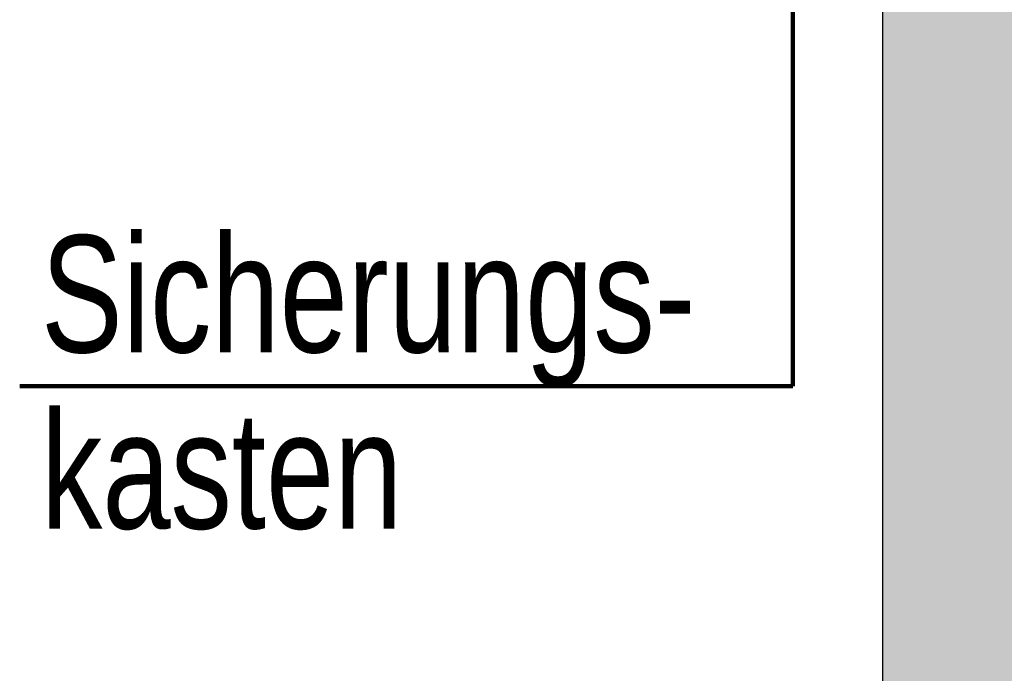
# Model space of a CAD drawing. Header units: metres. Extents: x -10.5 to 20.8, y -9 to 19.2.
# Tile 14 of 19: x 2.1 to 4.6, y -2.1 to -0.4. Entities that reach past the tile are written whole.
import ezdxf

# ---------------------------------------------------------------- set-up
doc = ezdxf.new("R2010")
doc.units = ezdxf.units.M
doc.linetypes.add('AUSGEZOGEN', pattern=[0])
for name, color, linetype, lineweight in [('XR$1$STANDARD', 7, 'Continuous', 25), ('XR$2$STANDARD', 7, 'Continuous', 25), ('XR$3$STANDARD', 7, 'Continuous', 25)]:
    doc.layers.add(name, color=color, linetype=linetype, lineweight=lineweight)
doc.styles.add('ARIAL', font='ARIAL.TTF')

msp = doc.modelspace()

# ---------------------------------------------------------------- hatches: boundary and pattern name
at = {"layer": 'XR$2$STANDARD', "linetype": 'AUSGEZOGEN', "lineweight": 25}
msp.add_hatch(color=0, dxfattribs=at).paths.add_polyline_path([(4.3065, -2.5053), (4.8165, -2.5053), (4.8165, 1.8086), (6.29, 1.8087), (6.29, 2.3187), (4.8165, 2.3186), (4.8165, 2.4436), (4.3065, 2.4436)])

# ---------------------------------------------------------------- linework, layer by layer
at = {"layer": 'XR$1$STANDARD', "color": 0, "linetype": 'AUSGEZOGEN', "lineweight": 25}
msp.add_line((4.3065, 2.4436), (4.3065, -2.5053), dxfattribs=at)
at = {"layer": 'XR$3$STANDARD', "color": 1, "linetype": 'AUSGEZOGEN', "lineweight": 140}
for p, q in [((4.0775, 2.0487), (4.0775, -1.3387)), ((4.0775, -1.3387), (2.0964, -1.3387))]:
    msp.add_line(p, q, dxfattribs=at)

# ---------------------------------------------------------------- texts
at = {"layer": 'XR$3$STANDARD', "color": 1, "linetype": 'AUSGEZOGEN', "lineweight": 140, "insert": (2.1509, -0.9518), "char_height": 0.3, "width": 1.802468, "attachment_point": 1, "line_spacing_factor": 0.903614, "style": 'ARIAL'}
msp.add_mtext('{\\fArial|i0|b0;\\H0.300000;\\W0.750000;\\C1;Sicherungs-}\\P{\\fArial|i0|b0;\\H0.300000;\\W0.750000;\\C1;kasten}\\P', dxfattribs=at)

doc.saveas('drawing.dxf')
